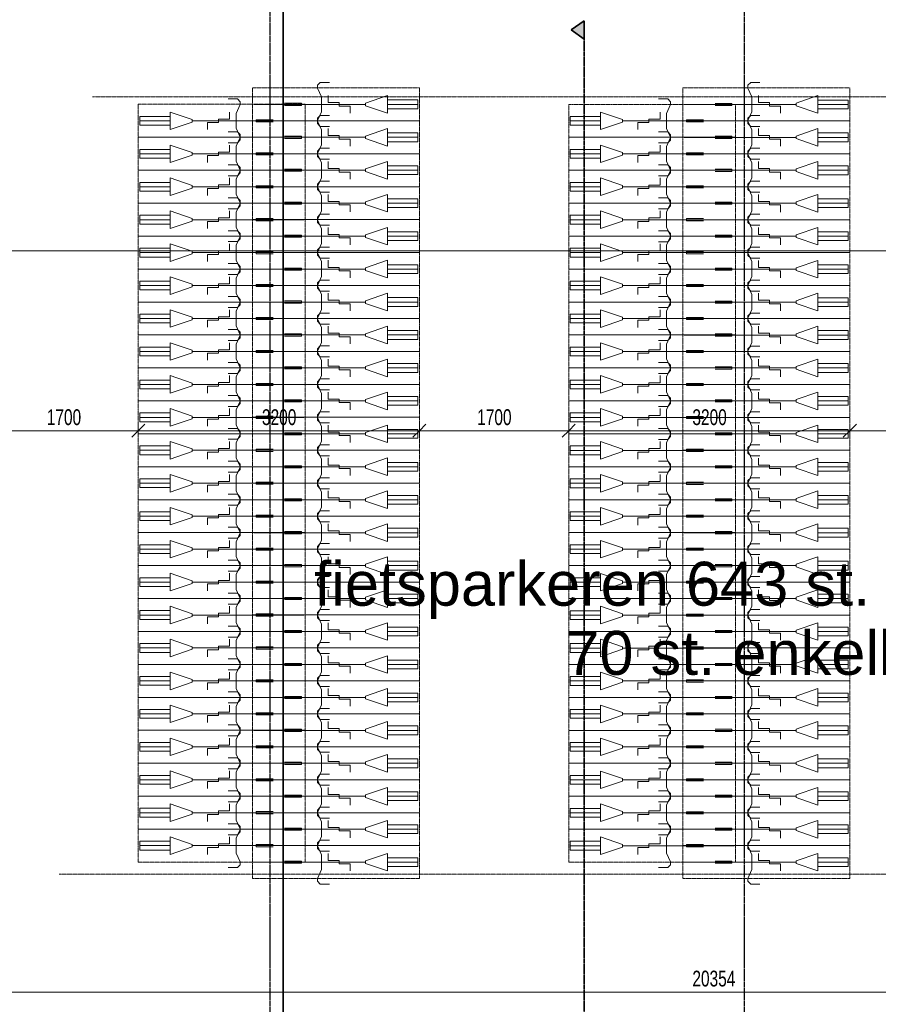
# Model space of a CAD drawing. Header units: millimetres. Extents: x -80560 to 110805, y -11020 to 52719.
# Tile 138 of 152: x 80645 to 90420, y 35670 to 46877. Entities that reach past the tile are written whole.
import ezdxf

# ---------------------------------------------------------------- set-up
doc = ezdxf.new("R2010")
doc.units = ezdxf.units.MM
for name, pattern in [('CENTER2', [20, 8, -4, 4, -4]), ('DASHDOT2', [8, 4, -2, 0, -2]), ('DASHED2', [6, 4, -2]), ('DASHED2-1', [3, 2, -1])]:
    doc.linetypes.add(name, pattern=pattern)
for name, color, linetype, lineweight in [('A-ANNO-DIMS', 211, 'Continuous', 9), ('A-ANNO-DIMS-100', 211, 'Continuous', 9), ('A-DETL', 90, 'Continuous', 18), ('A-FLOR-OVHD', 1, 'DASHED2-1', 18), ('A-GENM', 13, 'Continuous', 18), ('A-GENM-HDLN', 13, 'DASHED2-1', 18), ('G-ANNO-SYMB', 111, 'Continuous', 9), ('G-ANNO-TEXT', 231, 'Continuous', 9), ('S-GRID', 1, 'Continuous', 9)]:
    doc.layers.add(name, color=color, linetype=linetype, lineweight=lineweight)
doc.styles.add('Arial_6', font='arial.ttf', dxfattribs={"width": 0.7, "height": 180})
doc.styles.add('Arial_7', font='arial.ttf', dxfattribs={"height": 500})
doc.dimstyles.new('n3o_1_8', dxfattribs={"dimscale": 304.8, "dimtxt": 183.646692, "dimasz": 0.492126, "dimexe": 0.246063, "dimexo": 0.0625, "dimgap": 0.032808, "dimtad": 1, "dimdec": 0, "dimdsep": 46, "dimtxsty": 'Arial_6', "dimblk1": 'OBLIQUE', "dimblk2": 'OBLIQUE', "dimsah": 1, "dimcen": 0.09, "dimdle": 0.246063, "dimazin": 0, "dimtfac": 1, "dimtdec": 4, "dimtix": 1, "dimtmove": 0, "dimatfit": 3, "dimfxl": 0.246063, "dimfxlon": 1, "dimtvp": 1, "dimtolj": 1, "dimtzin": 0, "dimarcsym": 2})

# ---------------------------------------------------------------- blocks, each defined once
blk = doc.blocks.new('00_EHA_GEN_normaal fiets_small - 00_EHA_GEN_normaal fiets_small-30428891-DO_00 begane grond')
at = {"layer": 'A-GENM'}
for p, q in [((-160, 218), (-128, 250)), ((-128, 250), (-23, 250)), ((-160, 185), (-160, 218)), ((-113, 85), (-160, 185)), ((-342, 12), (-534, 12)), ((-342, -12), (-342, 12)), ((-113, -85), (-113, 85)), ((86, 20), (86, -20)), ((211, 20), (86, 20)), ((211, 100), (211, 20)), ((388, 15), (638, 100)), ((388, -15), (388, 15)), ((638, 100), (638, -100)), ((639, 50), (982, 50)), ((982, 50), (982, -50)), ((-884, 0), (388, 0)), ((-884, 0), (388, 0)), ((-534, -12), (-342, -12)), ((-160, -185), (-113, -85)), ((-40, -20), (-40, -100)), ((86, -20), (-40, -20)), ((638, -100), (388, -15)), ((986, 0), (638, 0)), ((982, -50), (639, -50)), ((-160, -218), (-160, -185)), ((-128, -250), (-160, -218)), ((-23, -250), (-128, -250))]:
    blk.add_line(p, q, dxfattribs=at)
at = {"layer": 'A-GENM-HDLN'}
for p, q in [((-900, -188), (-900, 187)), ((1000, 187), (-900, 187)), ((1000, -188), (1000, 187)), ((-900, -188), (1000, -188))]:
    blk.add_line(p, q, dxfattribs=at)
blk = doc.blocks.new('00_EHA_GEN_normaal fiets_small - 00_EHA_GEN_normaal fiets_small-V32-DO_00 begane grond')
at = {"layer": 'A-GENM'}
for p, q in [((-128, 250), (-160, 218)), ((-23, 250), (-128, 250)), ((-160, 218), (-160, 185)), ((-160, 185), (-113, 85)), ((-884, 0), (388, 0)), ((-884, 0), (388, 0)), ((-534, 12), (-342, 12)), ((-342, 12), (-342, -12)), ((-113, 85), (-113, -85)), ((-40, 20), (-40, 100)), ((86, 20), (-40, 20)), ((86, -20), (86, 20)), ((638, 100), (388, 15)), ((388, 15), (388, -15)), ((638, -100), (638, 100)), ((986, 0), (638, 0)), ((982, 50), (639, 50)), ((982, -50), (982, 50)), ((-342, -12), (-534, -12)), ((-113, -85), (-160, -185)), ((211, -20), (86, -20)), ((211, -100), (211, -20)), ((388, -15), (638, -100)), ((639, -50), (982, -50)), ((-160, -185), (-160, -218)), ((-160, -218), (-128, -250)), ((-128, -250), (-23, -250))]:
    blk.add_line(p, q, dxfattribs=at)
at = {"layer": 'A-GENM-HDLN'}
for p, q in [((-900, 188), (-900, -187)), ((-900, 188), (1000, 188)), ((1000, 188), (1000, -187)), ((1000, -187), (-900, -187))]:
    blk.add_line(p, q, dxfattribs=at)
blk = doc.blocks.new('Section - 00_n3o_sectionmark_detailaanduiding-325618-DO_00 begane grond')
at = {"layer": 'G-ANNO-SYMB'}
blk.add_hatch(color=256, dxfattribs=at).paths.add_polyline_path([(0, 0), (1.05, 1.5), (2.1, 0)], flags=0)
at = {"layer": 'G-ANNO-SYMB', "linetype": 'DASHDOT2', "lineweight": 35}
for p, q in [((1.05, 1.5), (0, 0)), ((2.1, 0), (1.05, 1.5)), ((0, 0), (2.1, 0))]:
    blk.add_line(p, q, dxfattribs=at)
blk = doc.blocks.new('DIMBLOCK49-DO_00 begane grond')
at = {"layer": 'A-ANNO-DIMS-100'}
for p, q in [((80295, 42199), (80370, 42274)), ((80295, 42274), (80295, 42124)), ((80295, 42199), (80295, 42274)), ((81995, 42199), (82070, 42274)), ((81995, 42274), (81995, 42124)), ((81995, 42199), (81995, 42274)), ((80295, 42199), (80220, 42124)), ((80295, 42199), (81995, 42199)), ((81995, 42199), (81920, 42124))]:
    blk.add_line(p, q, dxfattribs=at)
at = {"layer": 'A-ANNO-DIMS-100', "color": 0, "insert": (80953, 42443), "char_height": 180, "width": 461.09, "attachment_point": 1, "line_spacing_factor": 0.941778, "style": 'Arial_6'}
blk.add_mtext('1700', dxfattribs=at)
blk = doc.blocks.new('_Oblique')
at = {"color": 0, "linetype": 'ByBlock', "lineweight": -2}
blk.add_line((-0.5, -0.5), (0.5, 0.5), dxfattribs=at)
blk = doc.blocks.new('DIMBLOCK50-DO_00 begane grond')
at = {"layer": 'A-ANNO-DIMS-100'}
for p, q in [((81995, 42199), (82070, 42274)), ((81995, 42274), (81995, 42124)), ((81995, 42199), (81995, 42274)), ((85195, 42199), (85270, 42274)), ((85195, 42274), (85195, 42124)), ((85195, 42199), (85195, 42274)), ((81995, 42199), (81920, 42124)), ((81995, 42199), (85195, 42199)), ((85195, 42199), (85120, 42124))]:
    blk.add_line(p, q, dxfattribs=at)
at = {"layer": 'A-ANNO-DIMS-100', "color": 0, "insert": (83403, 42443), "char_height": 180, "width": 461.09, "attachment_point": 1, "line_spacing_factor": 0.941778, "style": 'Arial_6'}
blk.add_mtext('3200', dxfattribs=at)
blk = doc.blocks.new('DIMBLOCK51-DO_00 begane grond')
at = {"layer": 'A-ANNO-DIMS-100'}
for p, q in [((85195, 42199), (85270, 42274)), ((85195, 42274), (85195, 42124)), ((85195, 42199), (85195, 42274)), ((86895, 42199), (86970, 42274)), ((86895, 42274), (86895, 42124)), ((86895, 42199), (86895, 42274)), ((85195, 42199), (85120, 42124)), ((85195, 42199), (86895, 42199)), ((86895, 42199), (86820, 42124))]:
    blk.add_line(p, q, dxfattribs=at)
at = {"layer": 'A-ANNO-DIMS-100', "color": 0, "insert": (85853, 42443), "char_height": 180, "width": 461.09, "attachment_point": 1, "line_spacing_factor": 0.941778, "style": 'Arial_6'}
blk.add_mtext('1700', dxfattribs=at)
blk = doc.blocks.new('DIMBLOCK52-DO_00 begane grond')
at = {"layer": 'A-ANNO-DIMS-100'}
for p, q in [((86895, 42199), (86970, 42274)), ((86895, 42274), (86895, 42124)), ((86895, 42199), (86895, 42274)), ((90095, 42199), (90170, 42274)), ((90095, 42274), (90095, 42124)), ((90095, 42199), (90095, 42274)), ((86895, 42199), (86820, 42124)), ((86895, 42199), (90095, 42199)), ((90095, 42199), (90020, 42124))]:
    blk.add_line(p, q, dxfattribs=at)
at = {"layer": 'A-ANNO-DIMS-100', "color": 0, "insert": (88303, 42443), "char_height": 180, "width": 461.09, "attachment_point": 1, "line_spacing_factor": 0.941778, "style": 'Arial_6'}
blk.add_mtext('3200', dxfattribs=at)
blk = doc.blocks.new('DIMBLOCK53-DO_00 begane grond')
at = {"layer": 'A-ANNO-DIMS-100'}
for p, q in [((90095, 42199), (90170, 42274)), ((90095, 42274), (90095, 42124)), ((90095, 42199), (90095, 42274)), ((91795, 42199), (91870, 42274)), ((91795, 42274), (91795, 42124)), ((91795, 42199), (91795, 42274)), ((90095, 42199), (90020, 42124)), ((90095, 42199), (91795, 42199)), ((91795, 42199), (91720, 42124))]:
    blk.add_line(p, q, dxfattribs=at)
at = {"layer": 'A-ANNO-DIMS-100', "color": 0, "insert": (90753, 42443), "char_height": 180, "width": 461.09, "attachment_point": 1, "line_spacing_factor": 0.941778, "style": 'Arial_6'}
blk.add_mtext('1700', dxfattribs=at)
blk = doc.blocks.new('DIMBLOCK104-DO_00 begane grond')
at = {"layer": 'A-ANNO-DIMS-100'}
for p, q in [((78145, 44245), (78220, 44320)), ((78145, 44320), (78145, 44170)), ((78145, 44245), (78145, 44320)), ((103503, 44245), (103578, 44320)), ((103503, 44320), (103503, 44170)), ((103503, 44245), (103503, 44320)), ((78145, 44245), (78070, 44170)), ((78145, 44245), (103503, 44245)), ((103503, 44245), (103428, 44170))]:
    blk.add_line(p, q, dxfattribs=at)
at = {"layer": 'A-ANNO-DIMS-100', "color": 0, "insert": (90584, 44489), "char_height": 180, "width": 576.37, "attachment_point": 1, "line_spacing_factor": 0.941778, "style": 'Arial_6'}
blk.add_mtext('25358', dxfattribs=at)
blk = doc.blocks.new('DIMBLOCK268-DO_00 begane grond')
at = {"layer": 'A-ANNO-DIMS-100'}
for p, q in [((78366, 35810), (78441, 35885)), ((78366, 35885), (78366, 35735)), ((78366, 35810), (78366, 35885)), ((98720, 35810), (98795, 35885)), ((98720, 35735), (98720, 35885)), ((78291, 35810), (98720, 35810)), ((78366, 35810), (78291, 35735)), ((98720, 35810), (98645, 35735)), ((98720, 35810), (98720, 35735))]:
    blk.add_line(p, q, dxfattribs=at)
at = {"layer": 'A-ANNO-DIMS-100', "color": 0, "insert": (88303, 36053), "char_height": 180, "width": 576.37, "attachment_point": 1, "line_spacing_factor": 0.941778, "style": 'Arial_6'}
blk.add_mtext('20354', dxfattribs=at)

msp = doc.modelspace()

# ---------------------------------------------------------------- linework, layer by layer
at = {"layer": 'A-DETL', "linetype": 'DASHED2', "lineweight": 35}
msp.add_line((83644.8, 48930), (83644.8, 35350), dxfattribs=at)
at = {"layer": 'A-FLOR-OVHD'}
for p, q in [((100474.8, 46000), (81474.8, 46000)), ((101194.8, 37150), (81094.8, 37150))]:
    msp.add_line(p, q, dxfattribs=at)
at = {"layer": 'G-ANNO-SYMB', "linetype": 'DASHDOT2', "lineweight": 35}
msp.add_line((87072, 46865), (87072, 9150.1), dxfattribs=at)
at = {"layer": 'S-GRID', "linetype": 'CENTER2', "lineweight": 25}
for p, q in [((83494.8, 4383.3), (83494.8, 52119.1)), ((88894.8, 4383.3), (88894.8, 52119.1))]:
    msp.add_line(p, q, dxfattribs=at)

# ---------------------------------------------------------------- block references
at = {"layer": 'A-GENM'}
for p in [(84194.8, 45913.2), (89094.8, 45912.9), (84194.8, 45538.2), (89094.8, 45537.9), (84194.8, 45163.2), (89094.8, 45162.9), (84194.8, 44788.2), (89094.8, 44787.9), (84194.8, 44413.2), (89094.8, 44412.9), (84194.8, 44038.2), (89094.8, 44037.9), (84194.8, 43663.2), (89094.8, 43662.9), (84194.8, 43288.2), (89094.8, 43287.9), (84194.8, 42913.2), (89094.8, 42912.9), (84194.8, 42538.2), (89094.8, 42537.9), (84194.8, 42163.2), (89094.8, 42162.9), (84194.8, 41788.2), (89094.8, 41787.9), (84194.8, 41413.2), (89094.8, 41412.9), (84194.8, 41038.2), (89094.8, 41037.9), (84194.8, 40663.2), (89094.8, 40662.9), (84194.8, 40288.2), (89094.8, 40287.9), (84194.8, 39913.2), (89094.8, 39912.9), (84194.8, 39538.2), (89094.8, 39537.9), (84194.8, 39163.2), (89094.8, 39162.9), (84194.8, 38788.2), (89094.8, 38787.9), (84194.8, 38413.2), (89094.8, 38412.9), (84194.8, 38038.2), (89094.8, 38037.9), (84194.8, 37663.2), (89094.8, 37662.9), (84194.8, 37288.2), (89094.8, 37287.9)]:
    msp.add_blockref('00_EHA_GEN_normaal fiets_small - 00_EHA_GEN_normaal fiets_small-V32-DO_00 begane grond', p, dxfattribs=at)
at = {"layer": 'A-GENM', "rotation": 180}
for p in [(82994.8, 45725.7), (87894.8, 45725.4), (82994.8, 45350.7), (87894.8, 45350.4), (82994.8, 44975.7), (87894.8, 44975.4), (82994.8, 44600.7), (87894.8, 44600.4), (82994.8, 44225.7), (87894.8, 44225.4), (82994.8, 43850.7), (87894.8, 43850.4), (82994.8, 43475.7), (87894.8, 43475.4), (82994.8, 43100.7), (87894.8, 43100.4), (82994.8, 42725.7), (87894.8, 42725.4), (82994.8, 42350.7), (87894.8, 42350.4), (82994.8, 41975.7), (87894.8, 41975.4), (82994.8, 41600.7), (87894.8, 41600.4), (82994.8, 41225.7), (87894.8, 41225.4), (82994.8, 40850.7), (87894.8, 40850.4), (82994.8, 40475.7), (87894.8, 40475.4), (82994.8, 40100.7), (87894.8, 40100.4), (82994.8, 39725.7), (87894.8, 39725.4), (82994.8, 39350.7), (87894.8, 39350.4), (82994.8, 38975.7), (87894.8, 38975.4), (82994.8, 38600.7), (87894.8, 38600.4), (82994.8, 38225.7), (87894.8, 38225.4), (82994.8, 37850.7), (87894.8, 37850.4), (82994.8, 37475.7), (87894.8, 37475.4)]:
    msp.add_blockref('00_EHA_GEN_normaal fiets_small - 00_EHA_GEN_normaal fiets_small-30428891-DO_00 begane grond', p, dxfattribs=at)
at = {"layer": 'G-ANNO-SYMB', "linetype": 'DASHDOT2', "lineweight": 35, "extrusion": (0, 0, -1), "xscale": 99.99999999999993, "yscale": 99.99999999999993, "zscale": 99.99999999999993, "rotation": 270.0000000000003}
msp.add_blockref('Section - 00_n3o_sectionmark_detailaanduiding-325618-DO_00 begane grond', (-87072, 46865), dxfattribs=at)

# ---------------------------------------------------------------- texts
at = {"layer": 'G-ANNO-TEXT', "color": 7, "char_height": 500, "attachment_point": 1, "style": 'Arial_7'}
for s, insert, width in [('fietsparkeren 643 st. enkellaags hoh 375mm en ', (83998.5, 40707), 18470.88), ('70 st. enkellaags hoh 550mm', (86856, 39919.9), 11319.827)]:
    msp.add_mtext(s, dxfattribs=dict(at, insert=insert, width=width))

# ---------------------------------------------------------------- dimensions: what is measured, and where the dimension line sits
at = {"layer": 'A-ANNO-DIMS'}
for base, p1, p2, override, picture, middle in [((103502.8, 44245.4), (78144.8, 44320.4), (103502.8, 44320.4), {"dimpost": '<>', "dimfxl": 25358}, 'DIMBLOCK104-DO_00 begane grond', (90823.8, 44347.3)), ((81994.8, 42199.5), (80294.8, 42274.5), (81994.8, 42274.5), {"dimpost": '<>', "dimfxl": 1700}, 'DIMBLOCK49-DO_00 begane grond', (81144.8, 42301.4)), ((85194.8, 42199.5), (81994.8, 42274.5), (85194.8, 42274.5), {"dimpost": '<>', "dimfxl": 3200}, 'DIMBLOCK50-DO_00 begane grond', (83594.8, 42301.4)), ((86894.8, 42199.5), (85194.8, 42274.5), (86894.8, 42274.5), {"dimpost": '<>', "dimfxl": 1700}, 'DIMBLOCK51-DO_00 begane grond', (86044.8, 42301.4)), ((90094.8, 42199.5), (86894.8, 42274.5), (90094.8, 42274.5), {"dimpost": '<>', "dimfxl": 3200}, 'DIMBLOCK52-DO_00 begane grond', (88494.8, 42301.4)), ((91794.8, 42199.5), (90094.8, 42274.5), (91794.8, 42274.5), {"dimpost": '<>', "dimfxl": 1700}, 'DIMBLOCK53-DO_00 begane grond', (90944.8, 42301.4)), ((98719.8, 35809.7), (78365.8, 35884.7), (98719.8, 35734.7), {"dimpost": '<>', "dimfxl": 20354.552709}, 'DIMBLOCK268-DO_00 begane grond', (88542.8, 35911.6))]:
    dim = msp.add_linear_dim(base=base, p1=p1, p2=p2, dimstyle='n3o_1_8', override=override, dxfattribs=at)
    dim.commit()
    dim.dimension.update_dxf_attribs({"geometry": picture, "text_midpoint": middle})

doc.saveas('drawing.dxf')
